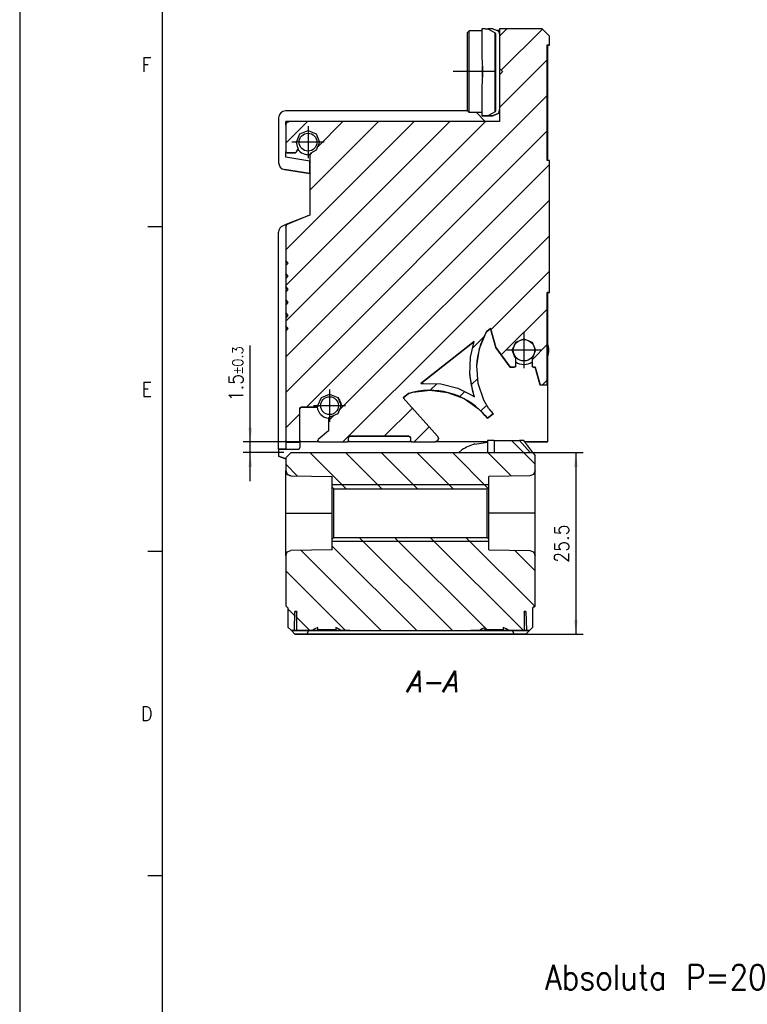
# Model space of a CAD drawing. Header units: millimetres. Extents: x -285 to 1870, y -280 to 203.
# Tile 2 of 32: x -285 to -183, y -93 to 45. Entities that reach past the tile are written whole.
import ezdxf

# ---------------------------------------------------------------- set-up
doc = ezdxf.new("R2010")
doc.units = ezdxf.units.MM
doc.linetypes.add('DOT_CENTER', pattern=[14, 12, -1, 0, -1])
doc.layers.add('1', color=7, linetype='Continuous')
doc.styles.add('CONVERTER_11', font='txt.shx', dxfattribs={"width": 0.9})
doc.styles.add('CONVERTER_14', font='txt.shx', dxfattribs={"width": 0.9, "oblique": 15})
doc.dimstyles.new('ME10_DIM_32', dxfattribs={"dimtxt": 2, "dimasz": 2, "dimexe": 1, "dimexo": 1, "dimgap": 1, "dimtad": 1, "dimdec": 1, "dimdsep": 46, "dimtxsty": 'CONVERTER_11', "dimsah": 1, "dimcen": 0.09, "dimclrd": 2, "dimclre": 2, "dimclrt": 2, "dimadec": 0, "dimazin": 0, "dimtfac": 1, "dimtdec": 4, "dimtix": 1, "dimtmove": 0, "dimatfit": 3, "dimfxl": 1, "dimtolj": 1, "dimtzin": 0, "dimarcsym": 0})
doc.dimstyles.new('ME10_DIM_33', dxfattribs={"dimtxt": 2, "dimasz": 2, "dimexe": 1, "dimexo": 1, "dimgap": 1, "dimtad": 1, "dimdsep": 46, "dimtxsty": 'CONVERTER_11', "dimsah": 1, "dimcen": 0.09, "dimclrd": 2, "dimclre": 2, "dimclrt": 2, "dimadec": 0, "dimazin": 0, "dimtol": 1, "dimtp": 0.3, "dimtm": 0.3, "dimtfac": 0.75, "dimtdec": 1, "dimtix": 1, "dimtmove": 0, "dimatfit": 3, "dimfxl": 1, "dimtolj": 1, "dimtzin": 0, "dimarcsym": 0})
pattern_1 = [(-45, (0, 0), (2.5, 2.5), [])]

# ---------------------------------------------------------------- blocks, each defined once
blk = doc.blocks.new('Marco_a2', base_point=(304.21, -212.02))
at = {"layer": '1', "color": 7, "linetype": 'Continuous'}
blk.add_line((-264.79, 197.98), (-264.79, -212.02), dxfattribs=at)
at = {"layer": '1', "color": 2, "linetype": 'Continuous'}
for p, q in [((-284.79, 79.98), (-284.79, -217.02)), ((-264.79, 15.76), (-266.79, 15.76)), ((-264.79, -29.8), (-266.79, -29.8)), ((-264.79, -75.35), (-266.79, -75.35))]:
    blk.add_line(p, q, dxfattribs=at)
at = {"layer": '1', "color": 2, "char_height": 2, "attachment_point": 4, "line_spacing_factor": 1.20048, "style": 'CONVERTER_11'}
for s, insert in [('F', (-267.69, 38.54)), ('E', (-267.69, -7.02)), ('D', (-267.78, -52.58))]:
    blk.add_mtext(s, dxfattribs=dict(at, insert=insert))
blk = doc.blocks.new('Top', base_point=(304.21, -212.02))
blk.add_blockref('Marco_a2', (304.21, -212.02))
blk = doc.blocks.new('CABEZA__28', base_point=(-247.46, -41.42))
at = {"linetype": 'Continuous'}
h = blk.add_hatch(dxfattribs=at)
h.set_pattern_fill('_USER', color=3, scale=3.535534, angle=-45, pattern_type=0)
h.set_pattern_definition(pattern_1)
h.paths.add_polyline_path([(-218.2, -14.21), (-214.66, -14.21), (-213.15, -15.92), (-212.8, -15.92), (-212.46, -16.38), (-212.46, -18.44), (-212.68, -18.98), (-213.2, -19.19), (-218.96, -19.27), (-218.96, -20.77), (-219.21, -21.02), (-240.71, -21.02), (-240.96, -20.77), (-240.96, -19.27), (-246.72, -19.19), (-247.24, -18.98), (-247.46, -18.44), (-247.46, -16.67), (-246.71, -15.92), (-218.2, -15.92)])
h = blk.add_hatch(dxfattribs=at)
h.set_pattern_fill('_USER', color=3, scale=3.535534, angle=-45, pattern_type=0)
h.set_pattern_definition(pattern_1)
h.paths.add_polyline_path([(-219.88, -40.68), (-219.46, -40.47), (-219.46, -40.82), (-216.95, -40.82), (-216.95, -40.47), (-216.54, -40.68), (-216.13, -40.92), (-214.01, -40.92), (-214.01, -38.22), (-213.76, -38.22), (-213.69, -40.92), (-213.26, -40.92), (-212.76, -40.42), (-212.76, -37.72), (-212.46, -37.42), (-212.46, -30.4), (-212.68, -29.87), (-213.2, -29.65), (-218.96, -29.57), (-218.96, -28.07), (-219.21, -27.82), (-240.71, -27.82), (-240.96, -28.07), (-240.96, -29.57), (-246.72, -29.65), (-247.24, -29.87), (-247.46, -30.4), (-247.46, -37.42), (-247.16, -37.72), (-247.16, -40.42), (-246.66, -40.92), (-246.23, -40.92), (-246.16, -38.22), (-245.91, -38.22), (-245.91, -40.92), (-243.78, -40.92), (-243.38, -40.68), (-242.96, -40.47), (-242.96, -40.82), (-240.45, -40.82), (-240.45, -40.47), (-240.04, -40.68), (-239.63, -40.92), (-220.28, -40.92)])
at = {"color": 7, "linetype": 'Continuous'}
for p, q in [((-219.13, -14.21), (-219.13, -15.92)), ((-218.2, -14.21), (-218.2, -15.92)), ((-218.2, -14.21), (-214.66, -14.21)), ((-214.66, -14.21), (-213.15, -15.92)), ((-214.04, -14.21), (-214.66, -14.21)), ((-212.8, -15.92), (-214.04, -14.21)), ((-246.71, -15.92), (-247.46, -16.67)), ((-246.71, -15.92), (-218.2, -15.92)), ((-213.15, -15.92), (-212.8, -15.92)), ((-212.8, -15.92), (-212.46, -16.38)), ((-212.46, -18.44), (-212.46, -16.38)), ((-247.46, -16.67), (-247.46, -18.44)), ((-247.46, -24.42), (-247.46, -18.44)), ((-247.46, -18.44), (-247.24, -18.98)), ((-247.24, -18.98), (-247.46, -18.44)), ((-247.24, -18.98), (-246.72, -19.19)), ((-246.72, -19.19), (-247.24, -18.98)), ((-246.72, -19.19), (-240.96, -19.27)), ((-246.72, -19.19), (-240.96, -19.27)), ((-240.96, -20.77), (-240.96, -19.27)), ((-213.2, -19.19), (-218.96, -19.27)), ((-213.2, -19.19), (-218.96, -19.27)), ((-218.96, -20.77), (-218.96, -19.27)), ((-212.68, -18.98), (-213.2, -19.19)), ((-212.68, -18.98), (-213.2, -19.19)), ((-212.46, -18.44), (-212.68, -18.98)), ((-212.46, -18.44), (-212.68, -18.98)), ((-212.46, -24.42), (-212.46, -18.44)), ((-240.71, -21.02), (-240.96, -20.77)), ((-240.96, -28.07), (-240.96, -20.77)), ((-240.71, -27.82), (-240.71, -21.02)), ((-240.71, -21.02), (-219.21, -21.02)), ((-219.21, -21.02), (-218.96, -20.77)), ((-219.21, -27.82), (-219.21, -21.02)), ((-218.96, -28.07), (-218.96, -20.77)), ((-247.46, -24.42), (-246.72, -24.42)), ((-247.46, -30.4), (-247.46, -24.42)), ((-246.72, -24.42), (-240.96, -24.42)), ((-213.2, -24.42), (-218.96, -24.42)), ((-212.46, -24.42), (-213.2, -24.42)), ((-212.46, -30.4), (-212.46, -24.42)), ((-240.71, -27.82), (-240.96, -28.07)), ((-240.96, -29.57), (-240.96, -28.07)), ((-240.71, -27.82), (-219.21, -27.82)), ((-219.21, -27.82), (-218.96, -28.07)), ((-218.96, -29.57), (-218.96, -28.07)), ((-247.46, -30.4), (-247.24, -29.87)), ((-247.46, -30.4), (-247.46, -37.42)), ((-247.24, -29.87), (-246.72, -29.65)), ((-240.96, -29.57), (-246.72, -29.65)), ((-218.96, -29.57), (-213.2, -29.65)), ((-213.2, -29.65), (-212.68, -29.87)), ((-212.68, -29.87), (-212.46, -30.4)), ((-212.46, -37.42), (-212.46, -30.4)), ((-247.46, -37.42), (-247.16, -37.72)), ((-247.16, -37.72), (-247.46, -37.42)), ((-247.46, -37.42), (-247.16, -37.72)), ((-247.16, -37.72), (-247.46, -37.42)), ((-247.16, -37.72), (-247.16, -40.42)), ((-246.23, -40.92), (-246.16, -38.22)), ((-246.23, -40.92), (-246.16, -38.22)), ((-245.97, -38.22), (-246.16, -38.22)), ((-246.16, -38.22), (-246.16, -38.22)), ((-246.16, -38.22), (-245.91, -38.22)), ((-245.95, -38.57), (-245.99, -38.92)), ((-245.91, -38.22), (-245.97, -38.22)), ((-245.91, -38.27), (-245.95, -38.57)), ((-245.91, -40.92), (-245.91, -38.22)), ((-214.01, -38.22), (-214.01, -40.92)), ((-213.94, -38.22), (-214.01, -38.22)), ((-214.01, -38.22), (-213.76, -38.22)), ((-213.97, -38.57), (-214.01, -38.27)), ((-213.93, -38.92), (-213.97, -38.57)), ((-213.76, -38.22), (-213.94, -38.22)), ((-213.76, -38.22), (-213.76, -38.22)), ((-213.76, -38.22), (-213.69, -40.92)), ((-213.76, -38.22), (-213.69, -40.92)), ((-212.46, -37.42), (-212.76, -37.72)), ((-212.46, -37.42), (-212.76, -37.72)), ((-212.76, -37.72), (-212.46, -37.42)), ((-212.76, -37.72), (-212.46, -37.42)), ((-212.76, -40.42), (-212.76, -37.72)), ((-245.91, -38.92), (-245.99, -38.92)), ((-245.99, -38.92), (-245.91, -38.92)), ((-214.01, -38.92), (-213.93, -38.92)), ((-247.16, -40.42), (-247.16, -40.42)), ((-247.16, -40.42), (-246.66, -40.92)), ((-246.66, -40.92), (-247.16, -40.42)), ((-246.66, -40.92), (-246.23, -40.92)), ((-246.66, -40.92), (-246.16, -41.42)), ((-246.66, -40.92), (-246.16, -41.42)), ((-246.66, -40.92), (-246.66, -40.92)), ((-244.22, -40.92), (-246.66, -40.92)), ((-246.23, -40.92), (-243.38, -40.92)), ((-246.23, -40.92), (-246.23, -40.92)), ((-246.16, -41.42), (-244.51, -41.42)), ((-213.76, -41.42), (-246.16, -41.42)), ((-245.91, -40.92), (-243.78, -40.92)), ((-245.91, -40.92), (-245.91, -40.92)), ((-244.51, -41.42), (-244.22, -40.92)), ((-243.38, -40.68), (-243.78, -40.92)), ((-242.96, -40.47), (-243.38, -40.68)), ((-242.96, -40.82), (-242.96, -40.47)), ((-240.45, -40.82), (-242.96, -40.82)), ((-241.71, -40.92), (-239.63, -40.92)), ((-240.45, -40.47), (-240.45, -40.82)), ((-240.04, -40.68), (-240.45, -40.47)), ((-239.63, -40.92), (-240.04, -40.68)), ((-239.63, -40.92), (-220.28, -40.92)), ((-219.88, -40.68), (-220.28, -40.92)), ((-219.46, -40.47), (-219.88, -40.68)), ((-219.46, -40.82), (-219.46, -40.47)), ((-216.95, -40.82), (-219.46, -40.82)), ((-218.21, -40.92), (-216.13, -40.92)), ((-216.54, -40.68), (-216.95, -40.47)), ((-216.95, -40.47), (-216.95, -40.82)), ((-216.13, -40.92), (-216.54, -40.68)), ((-216.53, -40.92), (-213.69, -40.92)), ((-216.13, -40.92), (-214.01, -40.92)), ((-213.26, -40.92), (-215.69, -40.92)), ((-215.69, -40.92), (-215.41, -41.42)), ((-215.41, -41.42), (-213.76, -41.42)), ((-214.01, -40.92), (-214.01, -40.92)), ((-213.76, -41.42), (-213.26, -40.92)), ((-213.76, -41.42), (-213.26, -40.92)), ((-213.69, -40.92), (-213.69, -40.92)), ((-213.69, -40.92), (-213.26, -40.92)), ((-212.76, -40.42), (-213.26, -40.92)), ((-213.26, -40.92), (-212.76, -40.42)), ((-213.26, -40.92), (-213.26, -40.92)), ((-212.76, -40.42), (-212.76, -40.42))]:
    blk.add_line(p, q, dxfattribs=at)
for points, knots in [([(-218.2, -14.21), (-218.38, -14.21), (-218.69, -14.21), (-219, -14.21), (-219.13, -14.21)], [0, 0, 0, 0, 0.5416641, 0.9298079, 0.9298079, 0.9298079, 0.9298079]), ([(-245.91, -40.92), (-245.86, -40.92), (-245.76, -40.92), (-245.52, -40.92), (-245.15, -40.92), (-244.63, -40.92), (-244, -40.92), (-243.53, -40.92), (-243.29, -40.92)], [0, 0, 0, 0, 0.133957, 0.319313, 0.708311, 1.23432, 1.879507, 2.622001, 2.622001, 2.622001, 2.622001]), ([(-239.86, -41.42), (-239.89, -41.42), (-240, -41.42), (-240.26, -41.42), (-240.66, -41.42), (-241.19, -41.42), (-241.8, -41.42), (-242.46, -41.42), (-243.11, -41.42), (-243.73, -41.42), (-244.24, -41.42), (-244.68, -41.42), (-244.87, -41.42), (-245.11, -41.42), (-244.87, -41.42), (-244.68, -41.42), (-244.24, -41.42), (-243.73, -41.42), (-243.11, -41.42), (-242.46, -41.42), (-241.8, -41.42), (-241.19, -41.42), (-240.66, -41.42), (-240.26, -41.42), (-240, -41.42), (-239.89, -41.42), (-239.86, -41.42)], [0, 0, 0, 0, 0.088594, 0.348334, 0.761523, 1.3, 1.927071, 2.6, 3.272929, 3.9, 4.438477, 4.851666, 5.111406, 5.2, 5.288594, 5.548334, 5.961523, 6.5, 7.127071, 7.8, 8.472929, 9.1, 9.638477, 10.051666, 10.311407, 10.4, 10.4, 10.4, 10.4]), ([(-244.96, -40.92), (-244.92, -40.92), (-244.78, -40.92), (-244.46, -40.92), (-243.95, -40.92), (-243.3, -40.92), (-242.53, -40.92), (-241.71, -40.92), (-240.89, -40.92), (-240.12, -40.92), (-239.48, -40.92), (-238.93, -40.92), (-238.69, -40.92), (-238.4, -40.92), (-238.69, -40.92), (-238.93, -40.92), (-239.48, -40.92), (-240.12, -40.92), (-240.89, -40.92), (-241.71, -40.92), (-242.53, -40.92), (-243.3, -40.92), (-243.95, -40.92), (-244.46, -40.92), (-244.78, -40.92), (-244.92, -40.92), (-244.96, -40.92)], [0, 0, 0, 0, 0.110742, 0.435417, 0.951904, 1.625, 2.408838, 3.25, 4.091162, 4.875, 5.548096, 6.064583, 6.389258, 6.5, 6.610742, 6.935417, 7.451904, 8.125, 8.908838, 9.75, 10.591162, 11.375, 12.048096, 12.564583, 12.889258, 13, 13, 13, 13]), ([(-244.51, -41.42), (-242.96, -41.42), (-239.79, -41.42), (-234.94, -41.42), (-229.96, -41.42), (-224.97, -41.42), (-220.12, -41.42), (-216.95, -41.42), (-215.41, -41.42)], [0, 0, 0, 0, 4.624775, 9.518238, 14.54789, 19.577542, 24.471006, 29.09578, 29.09578, 29.09578, 29.09578]), ([(-243.78, -40.92), (-243.63, -40.92), (-243.3, -40.92), (-242.8, -40.92), (-242.26, -40.92), (-241.89, -40.92), (-241.71, -40.92)], [0, 0, 0, 0, 0.461686, 0.971482, 1.514173, 2.07356, 2.07356, 2.07356, 2.07356]), ([(-243.29, -40.92), (-241.87, -40.92), (-238.95, -40.92), (-234.51, -40.92), (-229.96, -40.92), (-225.41, -40.92), (-220.96, -40.92), (-218.05, -40.92), (-216.63, -40.92)], [0, 0, 0, 0, 4.261438, 8.739822, 13.327993, 17.916165, 22.394549, 26.655987, 26.655987, 26.655987, 26.655987]), ([(-242.96, -40.82), (-242.76, -40.82), (-242.34, -40.82), (-241.71, -40.82), (-241.07, -40.82), (-240.66, -40.82), (-240.45, -40.82)], [0, 0, 0, 0, 0.610559, 1.25586, 1.901161, 2.51172, 2.51172, 2.51172, 2.51172]), ([(-221.46, -40.92), (-221.42, -40.92), (-221.28, -40.92), (-220.96, -40.92), (-220.45, -40.92), (-219.8, -40.92), (-219.03, -40.92), (-218.21, -40.92), (-217.39, -40.92), (-216.62, -40.92), (-215.98, -40.92), (-215.43, -40.92), (-215.19, -40.92), (-214.9, -40.92), (-215.19, -40.92), (-215.43, -40.92), (-215.98, -40.92), (-216.62, -40.92), (-217.39, -40.92), (-218.21, -40.92), (-219.03, -40.92), (-219.8, -40.92), (-220.45, -40.92), (-220.96, -40.92), (-221.28, -40.92), (-221.42, -40.92), (-221.46, -40.92)], [0, 0, 0, 0, 0.110742, 0.435417, 0.951904, 1.625, 2.408838, 3.25, 4.091162, 4.875, 5.548096, 6.064583, 6.389258, 6.5, 6.610742, 6.935417, 7.451904, 8.125, 8.908838, 9.75, 10.591162, 11.375, 12.048096, 12.564583, 12.889258, 13, 13, 13, 13]), ([(-220.28, -40.92), (-220.13, -40.92), (-219.8, -40.92), (-219.3, -40.92), (-218.76, -40.92), (-218.39, -40.92), (-218.21, -40.92)], [0, 0, 0, 0, 0.461686, 0.971482, 1.514173, 2.07356, 2.07356, 2.07356, 2.07356]), ([(-214.86, -41.42), (-214.89, -41.42), (-215, -41.42), (-215.26, -41.42), (-215.66, -41.42), (-216.19, -41.42), (-216.8, -41.42), (-217.46, -41.42), (-218.11, -41.42), (-218.73, -41.42), (-219.24, -41.42), (-219.68, -41.42), (-219.87, -41.42), (-220.11, -41.42), (-219.87, -41.42), (-219.68, -41.42), (-219.24, -41.42), (-218.73, -41.42), (-218.11, -41.42), (-217.46, -41.42), (-216.8, -41.42), (-216.19, -41.42), (-215.66, -41.42), (-215.26, -41.42), (-215, -41.42), (-214.89, -41.42), (-214.86, -41.42)], [0, 0, 0, 0, 0.088594, 0.348334, 0.761523, 1.3, 1.927071, 2.6, 3.272929, 3.9, 4.438477, 4.851666, 5.111406, 5.2, 5.288594, 5.548334, 5.961523, 6.5, 7.127071, 7.8, 8.472929, 9.1, 9.638477, 10.051666, 10.311407, 10.4, 10.4, 10.4, 10.4]), ([(-219.46, -40.82), (-219.26, -40.82), (-218.84, -40.82), (-218.21, -40.82), (-217.57, -40.82), (-217.16, -40.82), (-216.95, -40.82)], [0, 0, 0, 0, 0.610559, 1.25586, 1.901161, 2.51172, 2.51172, 2.51172, 2.51172]), ([(-216.63, -40.92), (-216.38, -40.92), (-215.92, -40.92), (-215.28, -40.92), (-214.76, -40.92), (-214.4, -40.92), (-214.16, -40.92), (-214.05, -40.92), (-214.01, -40.92)], [0, 0, 0, 0, 0.742494, 1.387681, 1.91369, 2.302688, 2.488044, 2.622001, 2.622001, 2.622001, 2.622001])]:
    blk.add_open_spline(points, degree=3, knots=knots, dxfattribs=at)
at = {"layer": '1', "color": 30, "linetype": 'Continuous'}
for p, q in [((-218.96, -20.42), (-240.96, -20.42)), ((-218.96, -28.42), (-240.96, -28.42))]:
    blk.add_line(p, q, dxfattribs=at)
blk = doc.blocks.new('REGLA__29', base_point=(-248.46, -16.81))
at = {"linetype": 'Continuous'}
h = blk.add_hatch(dxfattribs=at)
h.set_pattern_fill('_USER', color=3, scale=3.535534, angle=45, pattern_type=0)
h.set_pattern_definition([(45, (0, 0), (-2.5, 2.5), [])])
h.paths.add_polyline_path([(-247.31, 30.43), (-247.46, 30.08), (-247.46, 26.38), (-247.4, 26.24), (-247.26, 26.18), (-246.17, 26.18), (-246.03, 26.24), (-246, 26.28), (-245.75, 26.7), (-245.73, 26.8), (-245.75, 26.9), (-245.95, 27.68), (-245.48, 28.83), (-244.33, 29.31), (-243.18, 28.83), (-242.7, 27.68), (-243.18, 26.53), (-243.93, 26.11), (-244.02, 26.06), (-244.06, 26), (-244.06, 17.45), (-247.14, 16.22), (-247.31, 16.11), (-247.46, 15.76), (-247.46, 11.03), (-247.19, 10.75), (-247.16, 10.68), (-247.19, 10.61), (-247.46, 10.34), (-247.46, 9.19), (-247.19, 8.92), (-247.16, 8.85), (-247.19, 8.78), (-247.46, 8.51), (-247.46, 7.36), (-247.19, 7.09), (-247.16, 7.02), (-247.19, 6.95), (-247.46, 6.68), (-247.46, 5.53), (-247.19, 5.26), (-247.16, 5.18), (-247.19, 5.11), (-247.46, 4.84), (-247.46, 3.69), (-247.19, 3.42), (-247.16, 3.35), (-247.19, 3.28), (-247.46, 3.01), (-247.46, 1.86), (-247.19, 1.59), (-247.16, 1.52), (-247.19, 1.45), (-247.46, 1.18), (-247.46, -14.22), (-247.4, -14.36), (-247.26, -14.42), (-245.66, -14.42), (-245.52, -14.36), (-245.46, -14.22), (-245.46, -9.72), (-245.4, -9.58), (-245.26, -9.52), (-243.14, -9.52), (-243, -9.46), (-242.94, -9.32), (-242.46, -8.17), (-241.31, -7.7), (-240.16, -8.17), (-239.69, -9.32), (-240.16, -10.47), (-241.29, -10.95), (-241.43, -11.01), (-241.46, -11.04), (-241.46, -12.87), (-242.89, -14.07), (-242.9, -14.08), (-242.96, -14.22), (-242.9, -14.36), (-242.76, -14.42), (-238.86, -14.42), (-238.72, -14.36), (-238.66, -14.22), (-238.66, -13.82), (-238.6, -13.68), (-238.46, -13.62), (-230.16, -13.62), (-230.02, -13.68), (-229.96, -13.82), (-229.96, -14.22), (-229.9, -14.36), (-229.76, -14.42), (-226.54, -14.42), (-226.18, -14.27), (-226.04, -13.92), (-226.17, -13.59), (-231, -8.21), (-230.24, -7.61), (-229.64, -7.45), (-227.19, -7.16), (-224.74, -7.46), (-222.43, -8.34), (-220.41, -9.75), (-219.74, -10.4), (-219.52, -10.72), (-219.48, -10.69), (-219.14, -11.1), (-218.36, -10.48), (-218.95, -9.78), (-219.66, -8.54), (-220.45, -6.21), (-220.66, -3.75), (-220.28, -1.31), (-219.32, 0.97), (-219.26, 1.07), (-218.73, 1.49), (-217.97, -1.16), (-215.96, -3.92), (-215.39, -3.92), (-215.24, -3.86), (-215.19, -3.72), (-215.19, -2.77), (-215.24, -2.63), (-215.66, -1.54), (-215.18, -0.39), (-214.04, 0.08), (-212.89, -0.39), (-212.41, -1.54), (-212.83, -2.63), (-212.89, -2.77), (-212.89, -3.72), (-212.83, -3.86), (-212.69, -3.92), (-212.47, -3.92), (-211.76, -6.42), (-210.76, -6.42), (-210.76, 6.58), (-210.46, 6.58), (-210.46, 25.08), (-210.76, 25.08), (-210.76, 41.33), (-210.46, 41.33), (-210.46, 42.58), (-211.46, 43.58), (-217.46, 43.58), (-217.46, 38.02), (-217.09, 37.65), (-217.06, 37.58), (-217.09, 37.51), (-217.46, 37.14), (-217.46, 30.58), (-246.96, 30.58)])
h.paths.add_polyline_path([(-225.69, -6.26), (-223.33, -6.85), (-221.16, -7.93), (-220.95, -8.07), (-221.2, -7.32), (-221.64, -4.93), (-221.55, -2.5), (-221.01, -0.31), (-228.49, -6.23), (-228.12, -6.19)], flags=16)
at = {"color": 7, "linetype": 'Continuous'}
for p, q in [((-221.71, 43.33), (-221.96, 43.08)), ((-221.96, 35.79), (-221.96, 43.08)), ((-219.96, 43.33), (-221.71, 43.33)), ((-221.71, 35.71), (-221.71, 43.33)), ((-219.96, 43.58), (-219.96, 40.41)), ((-219.46, 43.58), (-219.96, 43.58)), ((-219.46, 43.58), (-219.08, 43.58)), ((-218.46, 43.58), (-219.08, 43.58)), ((-219.08, 43.58), (-218.06, 43.04)), ((-218.36, 43.58), (-218.46, 43.58)), ((-217.66, 43.27), (-218.46, 43.58)), ((-218.36, 43.54), (-218.36, 43.58)), ((-218.03, 42.99), (-218.06, 43.04)), ((-218.06, 31.92), (-218.06, 43.04)), ((-217.96, 42.87), (-218.03, 42.99)), ((-217.96, 41.58), (-217.96, 42.87)), ((-217.46, 43.37), (-217.93, 43.37)), ((-217.66, 43.27), (-217.56, 43.16)), ((-217.56, 43.16), (-217.5, 43.02)), ((-217.5, 43.02), (-217.49, 42.99)), ((-217.49, 42.99), (-217.46, 42.68)), ((-217.46, 43.58), (-217.46, 38.02)), ((-211.46, 43.58), (-217.46, 43.58)), ((-210.46, 42.58), (-211.46, 43.58)), ((-217.96, 33.38), (-217.96, 41.58)), ((-210.46, 41.33), (-210.46, 42.58)), ((-219.96, 40.41), (-219.96, 40.31)), ((-219.96, 40.31), (-219.95, 39.97)), ((-210.76, 41.33), (-210.46, 41.33)), ((-210.76, 25.08), (-210.76, 41.33)), ((-210.46, 41.32), (-210.76, 41.32)), ((-210.76, 41.32), (-210.46, 41.32)), ((-210.66, 41.32), (-210.76, 41.32)), ((-210.46, 41.32), (-210.66, 41.32)), ((-210.66, 25.08), (-210.66, 41.32)), ((-210.46, 41.32), (-210.46, 41.33)), ((-219.95, 39.97), (-219.87, 38.52)), ((-219.87, 38.52), (-219.86, 38.33)), ((-219.86, 38.33), (-219.86, 36.82)), ((-219.86, 36.82), (-219.86, 38.33)), ((-217.46, 38.02), (-217.46, 37.14)), ((-217.46, 38.02), (-217.09, 37.65)), ((-217.09, 37.65), (-217.46, 38.02)), ((-217.46, 38.02), (-217.46, 38.02)), ((-217.46, 37.14), (-217.09, 37.51)), ((-217.09, 37.65), (-217.06, 37.58)), ((-217.06, 37.58), (-217.09, 37.51)), ((-219.87, 36.63), (-219.95, 35.18)), ((-219.86, 36.82), (-219.87, 36.63)), ((-217.46, 37.14), (-217.46, 30.58)), ((-221.96, 32.08), (-221.96, 35.79)), ((-221.71, 31.83), (-221.71, 35.71)), ((-219.95, 35.18), (-219.96, 34.84)), ((-219.96, 34.84), (-219.96, 34.74)), ((-219.96, 34.74), (-219.96, 31.38)), ((-217.96, 32.08), (-217.96, 33.38)), ((-221.96, 32.07), (-247.46, 32.07)), ((-221.71, 31.83), (-221.96, 32.08)), ((-219.96, 31.83), (-221.71, 31.83)), ((-219.46, 30.58), (-220.71, 31.83)), ((-218.06, 31.92), (-219.08, 31.38)), ((-218.06, 31.92), (-218.03, 31.96)), ((-218.03, 31.96), (-217.96, 32.08)), ((-217.56, 31.8), (-217.5, 31.94)), ((-217.5, 31.94), (-217.56, 31.8)), ((-217.5, 31.94), (-217.49, 31.96)), ((-217.49, 31.96), (-217.5, 31.94)), ((-217.49, 31.96), (-217.46, 32.27)), ((-217.46, 32.27), (-217.49, 31.96)), ((-248.46, 31.07), (-248.46, 24.82)), ((-247.46, 30.58), (-246.97, 30.57)), ((-246.97, 30.57), (-247.46, 30.58)), ((-247.46, 30.08), (-247.46, 30.58)), ((-247.46, 30.08), (-247.31, 30.43)), ((-247.31, 30.43), (-246.96, 30.58)), ((-217.46, 30.58), (-246.96, 30.58)), ((-219.72, 31.38), (-219.96, 31.38)), ((-219.96, 31.38), (-219.46, 31.38)), ((-219.96, 31.38), (-219.72, 31.38)), ((-219.46, 31.38), (-219.96, 31.38)), ((-219.08, 31.38), (-219.46, 31.38)), ((-219.08, 31.38), (-219.46, 31.38)), ((-218.46, 31.38), (-219.08, 31.38)), ((-219.06, 31.38), (-218.46, 31.38)), ((-218.46, 31.38), (-219.06, 31.38)), ((-218.46, 31.38), (-217.66, 31.69)), ((-217.66, 31.69), (-218.36, 31.41)), ((-218.36, 31.38), (-218.36, 31.41)), ((-217.66, 31.69), (-217.56, 31.8)), ((-217.56, 31.8), (-217.66, 31.69)), ((-247.46, 30.08), (-247.46, 26.38)), ((-245.48, 28.83), (-244.33, 29.31)), ((-244.33, 29.31), (-243.18, 28.83)), ((-245.95, 27.68), (-245.48, 28.83)), ((-245.75, 26.9), (-245.95, 27.68)), ((-243.18, 28.83), (-242.7, 27.68)), ((-242.7, 27.68), (-243.18, 26.53)), ((-247.4, 26.24), (-247.46, 26.38)), ((-247.46, 25.59), (-247.46, 26.37)), ((-246, 26.28), (-246.03, 26.24)), ((-246, 26.28), (-245.75, 26.7)), ((-245.77, 26.67), (-246, 26.27)), ((-245.75, 26.7), (-245.77, 26.67)), ((-245.75, 26.9), (-245.73, 26.8)), ((-245.73, 26.8), (-245.75, 26.7)), ((-245.74, 26.74), (-245.75, 26.7)), ((-245.73, 26.79), (-245.74, 26.74)), ((-245.73, 26.8), (-245.73, 26.79)), ((-243.18, 26.53), (-243.93, 26.11)), ((-244.08, 25.03), (-247.46, 25.59)), ((-247.26, 26.18), (-247.4, 26.24)), ((-247.26, 26.18), (-246.17, 26.18)), ((-246.17, 26.17), (-247.26, 26.17)), ((-246.03, 26.24), (-246.17, 26.18)), ((-244.08, 23.26), (-244.08, 25.03)), ((-244.06, 26), (-244.02, 26.06)), ((-244.06, 26), (-244.06, 17.45)), ((-244.02, 26.06), (-243.93, 26.11)), ((-210.46, 25.08), (-210.76, 25.08)), ((-210.46, 6.58), (-210.46, 25.08)), ((-244.08, 23.26), (-247.62, 23.84)), ((-247.62, 23.84), (-244.08, 23.26)), ((-244.08, 23.26), (-244.08, 17.44)), ((-244.08, 17.44), (-247.46, 16.1)), ((-247.14, 16.22), (-244.06, 17.45)), ((-247.46, 16.1), (-247.83, 15.95)), ((-247.46, 15.76), (-247.31, 16.11)), ((-247.46, 16.1), (-247.46, 15.76)), ((-247.46, 15.76), (-247.46, 11.03)), ((-247.31, 16.11), (-247.14, 16.22)), ((-248.46, -15.42), (-248.46, 15.02)), ((-247.46, 11.03), (-247.19, 10.75)), ((-247.46, 11.03), (-247.46, 11.02)), ((-247.46, 11.02), (-247.46, 10.34)), ((-247.19, 10.75), (-247.46, 11.02)), ((-247.19, 10.61), (-247.46, 10.34)), ((-247.46, 10.34), (-247.46, 9.19)), ((-247.19, 10.75), (-247.16, 10.68)), ((-247.19, 10.75), (-247.16, 10.68)), ((-247.16, 10.68), (-247.19, 10.61)), ((-247.19, 8.92), (-247.46, 9.19)), ((-247.46, 9.19), (-247.19, 8.92)), ((-247.46, 9.19), (-247.46, 9.19)), ((-247.46, 9.19), (-247.46, 8.51)), ((-247.19, 8.78), (-247.46, 8.51)), ((-247.46, 8.51), (-247.46, 7.36)), ((-247.19, 8.92), (-247.16, 8.85)), ((-247.19, 8.92), (-247.16, 8.85)), ((-247.16, 8.85), (-247.19, 8.78)), ((-247.46, 7.36), (-247.19, 7.09)), ((-247.46, 7.35), (-247.46, 7.36)), ((-247.19, 7.08), (-247.46, 7.35)), ((-247.46, 7.35), (-247.46, 6.68)), ((-247.19, 6.95), (-247.46, 6.68)), ((-247.19, 7.09), (-247.16, 7.02)), ((-247.19, 7.08), (-247.16, 7.02)), ((-247.16, 7.02), (-247.19, 6.95)), ((-247.46, 6.68), (-247.46, 5.53)), ((-210.76, -6.42), (-210.76, 6.58)), ((-210.76, 6.58), (-210.46, 6.58)), ((-210.66, 6.57), (-210.76, 6.57)), ((-210.46, 6.57), (-210.66, 6.57)), ((-210.66, -14.42), (-210.66, 6.57)), ((-210.46, 6.57), (-210.46, 6.58)), ((-247.46, 5.53), (-247.19, 5.26)), ((-247.46, 5.53), (-247.46, 5.52)), ((-247.46, 5.52), (-247.46, 4.84)), ((-247.19, 5.25), (-247.46, 5.52)), ((-247.19, 5.11), (-247.46, 4.84)), ((-247.46, 4.84), (-247.46, 3.69)), ((-247.19, 5.26), (-247.16, 5.18)), ((-247.19, 5.25), (-247.16, 5.18)), ((-247.16, 5.18), (-247.19, 5.11)), ((-247.46, 3.69), (-247.19, 3.42)), ((-247.46, 3.69), (-247.46, 3.01)), ((-247.19, 3.42), (-247.46, 3.69)), ((-247.46, 3.69), (-247.46, 3.69)), ((-247.19, 3.28), (-247.46, 3.01)), ((-247.46, 3.01), (-247.46, 1.86)), ((-247.19, 3.42), (-247.16, 3.35)), ((-247.19, 3.42), (-247.16, 3.35)), ((-247.16, 3.35), (-247.19, 3.28)), ((-247.46, 1.86), (-247.46, 1.86)), ((-247.46, 1.86), (-247.46, 1.18)), ((-247.46, 1.86), (-247.19, 1.59)), ((-247.19, 1.58), (-247.46, 1.86)), ((-247.19, 1.45), (-247.46, 1.18)), ((-247.19, 1.59), (-247.16, 1.52)), ((-247.19, 1.58), (-247.16, 1.52)), ((-247.16, 1.52), (-247.19, 1.45)), ((-219.26, 1.07), (-218.73, 1.49)), ((-218.73, 1.49), (-219.26, 1.07)), ((-218.73, 1.49), (-217.97, -1.16)), ((-217.97, -1.17), (-218.73, 1.49)), ((-218.73, 1.49), (-218.73, 1.49)), ((-247.46, 1.18), (-247.46, -14.22)), ((-220.28, -1.31), (-219.32, 0.97)), ((-219.32, 0.97), (-219.26, 1.07)), ((-219.26, 1.07), (-219.26, 1.07)), ((-215.18, -0.39), (-214.04, 0.08)), ((-214.04, 0.08), (-212.89, -0.39)), ((-228.49, -6.23), (-221.01, -0.31)), ((-221.01, -0.31), (-228.49, -6.23)), ((-221.55, -2.5), (-221.01, -0.31)), ((-220.66, -3.75), (-220.28, -1.31)), ((-217.97, -1.16), (-215.96, -3.92)), ((-217.97, -1.16), (-217.97, -1.17)), ((-215.96, -3.93), (-217.97, -1.17)), ((-215.66, -1.54), (-215.18, -0.39)), ((-212.89, -0.39), (-212.41, -1.54)), ((-221.64, -4.93), (-221.55, -2.5)), ((-215.24, -2.63), (-215.66, -1.54)), ((-215.24, -2.63), (-215.19, -2.77)), ((-212.89, -2.77), (-212.83, -2.63)), ((-212.41, -1.54), (-212.83, -2.63)), ((-220.45, -6.21), (-220.66, -3.75)), ((-215.96, -3.92), (-215.39, -3.92)), ((-215.96, -3.92), (-215.96, -3.93)), ((-215.39, -3.93), (-215.96, -3.93)), ((-215.24, -3.86), (-215.39, -3.92)), ((-215.19, -3.72), (-215.24, -3.86)), ((-215.19, -3.72), (-215.19, -2.77)), ((-215.19, -3.73), (-215.19, -3.72)), ((-212.89, -2.77), (-212.89, -3.72)), ((-212.89, -3.73), (-212.89, -3.72)), ((-212.83, -3.86), (-212.89, -3.72)), ((-212.69, -3.92), (-212.83, -3.86)), ((-212.69, -3.92), (-212.47, -3.92)), ((-212.47, -3.93), (-212.69, -3.93)), ((-212.47, -3.92), (-212.47, -3.93)), ((-212.47, -3.92), (-211.76, -6.42)), ((-211.76, -6.43), (-212.47, -3.93)), ((-221.2, -7.32), (-221.64, -4.93)), ((-228.49, -6.23), (-228.12, -6.19)), ((-228.12, -6.19), (-225.69, -6.26)), ((-225.69, -6.26), (-223.33, -6.85)), ((-223.33, -6.85), (-221.16, -7.93)), ((-219.66, -8.54), (-220.45, -6.21)), ((-211.76, -6.42), (-211.76, -6.43)), ((-211.76, -6.42), (-210.76, -6.42)), ((-210.76, -6.43), (-211.76, -6.43)), ((-210.76, -6.43), (-210.76, -6.42)), ((-242.94, -9.32), (-242.46, -8.17)), ((-242.46, -8.17), (-241.31, -7.7)), ((-241.31, -7.7), (-240.16, -8.17)), ((-240.17, -8.17), (-239.89, -8.55)), ((-240.16, -8.17), (-239.69, -9.32)), ((-230.24, -7.61), (-231, -8.21)), ((-231, -8.22), (-230.24, -7.62)), ((-226.17, -13.59), (-231, -8.21)), ((-230.24, -7.61), (-229.64, -7.45)), ((-230.24, -7.62), (-230.24, -7.61)), ((-229.64, -7.45), (-227.19, -7.16)), ((-227.19, -7.16), (-224.74, -7.46)), ((-224.74, -7.46), (-222.43, -8.34)), ((-220.95, -8.07), (-221.2, -7.32)), ((-220.95, -8.07), (-221.2, -7.32)), ((-221.16, -7.93), (-220.95, -8.07)), ((-245.46, -9.72), (-245.4, -9.58)), ((-245.4, -9.58), (-245.26, -9.52)), ((-245.26, -9.52), (-243.14, -9.52)), ((-243.14, -9.53), (-245.26, -9.53)), ((-243, -9.46), (-243.14, -9.52)), ((-243.14, -9.53), (-243.06, -9.51)), ((-243.01, -9.49), (-243.06, -9.51)), ((-243, -9.47), (-243.01, -9.49)), ((-242.94, -9.32), (-243, -9.46)), ((-242.98, -9.45), (-243, -9.47)), ((-242.96, -9.42), (-242.98, -9.45)), ((-242.94, -9.38), (-242.96, -9.42)), ((-242.94, -9.33), (-242.94, -9.35)), ((-242.94, -9.35), (-242.94, -9.38)), ((-239.69, -9.32), (-240.16, -10.47)), ((-239.89, -8.55), (-239.74, -8.94)), ((-239.74, -8.94), (-239.69, -9.3)), ((-222.43, -8.34), (-220.41, -9.75)), ((-218.95, -9.78), (-219.66, -8.54)), ((-245.46, -14.22), (-245.46, -9.72)), ((-241.46, -11.04), (-241.43, -11.01)), ((-241.46, -11.04), (-241.46, -12.87)), ((-241.43, -11.01), (-241.29, -10.95)), ((-240.16, -10.47), (-241.29, -10.95)), ((-220.41, -9.75), (-219.74, -10.4)), ((-219.74, -10.4), (-219.74, -10.41)), ((-219.52, -10.72), (-219.74, -10.4)), ((-219.52, -10.72), (-219.74, -10.41)), ((-219.48, -10.69), (-219.52, -10.72)), ((-219.52, -10.72), (-219.48, -10.69)), ((-219.52, -10.72), (-219.52, -10.72)), ((-219.14, -11.1), (-219.48, -10.69)), ((-219.48, -10.69), (-219.14, -11.1)), ((-219.48, -10.69), (-219.48, -10.69)), ((-218.36, -10.48), (-219.14, -11.1)), ((-219.14, -11.1), (-218.36, -10.49)), ((-218.95, -9.78), (-218.36, -10.48)), ((-218.36, -10.48), (-218.36, -10.49)), ((-219.14, -11.1), (-219.14, -11.1)), ((-241.46, -12.87), (-242.89, -14.07)), ((-238.66, -13.82), (-238.6, -13.68)), ((-238.66, -14.22), (-238.66, -13.82)), ((-238.6, -13.68), (-238.46, -13.62)), ((-238.46, -13.62), (-230.16, -13.62)), ((-230.16, -13.63), (-238.46, -13.63)), ((-230.16, -13.62), (-230.02, -13.68)), ((-230.02, -13.68), (-229.96, -13.82)), ((-229.96, -13.82), (-229.96, -14.22)), ((-226.17, -13.59), (-226.04, -13.92)), ((-247.4, -14.36), (-247.46, -14.22)), ((-247.46, -14.23), (-247.46, -15.42)), ((-247.26, -14.42), (-247.4, -14.36)), ((-245.66, -14.42), (-247.26, -14.42)), ((-247.26, -14.43), (-245.66, -14.43)), ((-245.52, -14.36), (-245.66, -14.42)), ((-245.46, -14.22), (-245.52, -14.36)), ((-245.46, -14.23), (-245.46, -14.22)), ((-242.8, -14.42), (-245.46, -14.42)), ((-245.46, -14.42), (-245.46, -15.22)), ((-242.79, -14.42), (-245.46, -14.42)), ((-242.96, -14.22), (-242.9, -14.08)), ((-242.9, -14.36), (-242.96, -14.22)), ((-242.9, -14.08), (-242.89, -14.07)), ((-242.76, -14.42), (-242.9, -14.36)), ((-242.8, -14.42), (-242.76, -14.43)), ((-242.76, -14.42), (-238.86, -14.42)), ((-238.86, -14.43), (-242.76, -14.43)), ((-238.72, -14.36), (-238.86, -14.42)), ((-238.86, -14.43), (-238.82, -14.42)), ((-229.79, -14.42), (-238.83, -14.42)), ((-229.8, -14.42), (-238.82, -14.42)), ((-238.66, -14.22), (-238.72, -14.36)), ((-238.66, -14.23), (-238.66, -14.22)), ((-229.9, -14.36), (-229.96, -14.22)), ((-229.96, -14.23), (-229.96, -14.22)), ((-229.76, -14.42), (-229.9, -14.36)), ((-229.8, -14.42), (-229.76, -14.43)), ((-229.76, -14.42), (-226.54, -14.42)), ((-226.54, -14.43), (-229.76, -14.43)), ((-226.18, -14.27), (-226.54, -14.42)), ((-226.48, -14.42), (-226.54, -14.43)), ((-219.13, -14.42), (-226.49, -14.42)), ((-219.13, -14.42), (-226.48, -14.42)), ((-226.04, -13.92), (-226.18, -14.27)), ((-220.92, -14.71), (-219.13, -14.45)), ((-213.58, -14.42), (-213.88, -14.42)), ((-210.66, -14.42), (-213.88, -14.42)), ((-247.46, -15.42), (-248.46, -15.42)), ((-248.46, -15.42), (-248.46, -16.44)), ((-248.46, -15.42), (-245.66, -15.42)), ((-248.46, -16.44), (-248.24, -16.53)), ((-247.46, -16.79), (-248.46, -16.44)), ((-248.24, -16.53), (-247.46, -16.81)), ((-247.46, -15.42), (-245.66, -15.42)), ((-223.18, -15.92), (-222.73, -15.53))]:
    blk.add_line(p, q, dxfattribs=at)
for centre, radius in [((-244.33, 27.68), 1.25), ((-214.04, -1.54), 1.5), ((-241.31, -9.33), 1.25)]:
    blk.add_circle(centre, radius, dxfattribs=at)
for centre, radius, start, end in [((-247.46, 31.07), 1, 90, 180), ((-247.26, 26.37), 0.2, 180, 270), ((-246.17, 26.37), 0.2, 270, 330), ((-244.33, 27.68), 1.75, 214.8957, 278.7203), ((-247.46, 24.82), 1, 180, 260.7203), ((-247.46, 24.82), 1, 180, 260.7203), ((-247.46, 15.02), 1, 111.6875, 180), ((-210.43, -4.11), 10.24, 149.6434, 178), ((-214.04, -1.54), 3.5, 344.7768, 15.2232), ((-215.39, -3.73), 0.2, 270, 360), ((-214.04, -1.54), 2, 234.9004, 305.0996), ((-212.69, -3.73), 0.2, 180, 270), ((-210.43, -4.11), 11.24, 184.2067, 196.6205), ((-227.22, -17.4), 10.24, 43.0825, 107.1912), ((-245.26, -9.73), 0.2, 90, 180), ((-241.31, -9.33), 1.75, 185.9891, 265.2529), ((-238.46, -13.83), 0.2, 90, 180), ((-230.16, -13.83), 0.2, 0, 90), ((-247.26, -14.23), 0.2, 180, 270), ((-245.66, -14.23), 0.2, 270, 360), ((-242.76, -14.23), 0.2, 180.0005, 259.5152), ((-238.86, -14.23), 0.2, 280.4843, 360), ((-229.76, -14.23), 0.2, 180, 259.5157), ((-226.54, -13.93), 0.5, 276.6258, 0.0005), ((-218.94, -21.42), 7, 106.3636, 122.7272), ((-245.66, -15.22), 0.2, 270.0601, 0.0601), ((-245.66, -15.22), 0.2, 270.0601, 0.0601)]:
    blk.add_arc(centre, radius, start, end, dxfattribs=at)
for points, knots in [([(-219.27, 31.38), (-219.32, 31.38), (-219.38, 31.38), (-219.49, 31.38), (-219.21, 31.38), (-219.12, 31.38), (-219.06, 31.38)], [0, 0, 0, 0, 0.1609869, 0.1786033, 0.3056409, 0.5680932, 0.5680932, 0.5680932, 0.5680932]), ([(-219.06, 31.38), (-219.12, 31.38), (-219.21, 31.38), (-219.49, 31.38), (-219.38, 31.38), (-219.32, 31.38), (-219.27, 31.38)], [0, 0, 0, 0, 0.2624523, 0.3894899, 0.4071063, 0.5680932, 0.5680932, 0.5680932, 0.5680932]), ([(-218.36, 31.38), (-218.36, 31.38), (-218.37, 31.38), (-218.39, 31.38), (-218.43, 31.38), (-218.49, 31.38), (-218.55, 31.38), (-218.64, 31.38), (-218.74, 31.38), (-218.85, 31.38), (-218.98, 31.38), (-219.12, 31.38), (-219.22, 31.38), (-219.27, 31.38)], [0, 0, 0, 0, 0.0086573, 0.0324415, 0.0712655, 0.1250422, 0.1936845, 0.2771052, 0.3752172, 0.4879334, 0.6151666, 0.7568297, 0.9128356, 0.9128356, 0.9128356, 0.9128356]), ([(-219.27, 31.38), (-219.09, 31.38), (-218.79, 31.38), (-218.48, 31.38), (-218.36, 31.38)], [0, 0, 0, 0, 0.5292203, 0.9128354, 0.9128354, 0.9128354, 0.9128354]), ([(-213.58, -14.42), (-213.09, -14.42), (-212.12, -14.42), (-211.14, -14.42), (-210.66, -14.42)], [0, 0, 0, 0, 1.461494, 2.921792, 2.921792, 2.921792, 2.921792])]:
    blk.add_open_spline(points, degree=3, knots=knots, dxfattribs=at)
at = {"layer": '1', "color": 2, "linetype": 'DOT_CENTER'}
for p, q in [((-217.96, 37.58), (-223.96, 37.58)), ((-244.33, 29.93), (-244.33, 25.42)), ((-242.07, 27.68), (-246.58, 27.68)), ((-214.04, 0.96), (-214.04, -4.04)), ((-211.54, -1.54), (-216.54, -1.54)), ((-241.31, -7.07), (-241.31, -11.58)), ((-239.06, -9.33), (-243.57, -9.33))]:
    blk.add_line(p, q, dxfattribs=at)
blk = doc.blocks.new('Regla_G2_cm1240__30', base_point=(-248.46, -41.42))
for name, p in [('REGLA__29', (-248.46, -16.81)), ('CABEZA__28', (-247.46, -41.42))]:
    blk.add_blockref(name, p)
blk = doc.blocks.new('*D73')
at = {"layer": '1', "color": 2, "linetype": 'Continuous'}
for p, q in [((-245.71, -15.92), (-205.73, -15.92)), ((-206.73, -15.92), (-206.73, -41.42)), ((-243.51, -41.42), (-205.73, -41.42))]:
    blk.add_line(p, q, dxfattribs=at)
at = {"layer": '1', "color": 2}
for points in [[(-206.47, -17.92), (-207, -17.92), (-206.73, -15.92)], [(-207, -39.42), (-206.47, -39.42), (-206.73, -41.42)]]:
    blk.add_solid(points, dxfattribs=at)
at = {"layer": '1', "color": 2, "insert": (-207.73, -31.4), "char_height": 2, "attachment_point": 7, "rotation": 90, "line_spacing_factor": 0.60024, "style": 'CONVERTER_11'}
blk.add_mtext('\\C2;\\C2;25.5\\C2;', dxfattribs=at)
blk = doc.blocks.new('*D74')
at = {"layer": '1', "color": 2, "linetype": 'Continuous'}
for p, q in [((-252.44, -14.42), (-252.44, -0.88)), ((-246.66, -14.42), (-253.44, -14.42)), ((-252.44, -15.92), (-252.44, -14.42)), ((-247.71, -15.92), (-253.44, -15.92)), ((-252.44, -19.92), (-252.44, -15.92))]:
    blk.add_line(p, q, dxfattribs=at)
at = {"layer": '1', "color": 2}
for points in [[(-252.7, -12.42), (-252.17, -12.42), (-252.44, -14.42)], [(-252.17, -17.92), (-252.7, -17.92), (-252.44, -15.92)]]:
    blk.add_solid(points, dxfattribs=at)
at = {"layer": '1', "color": 2, "insert": (-253.44, -8.72), "char_height": 2, "attachment_point": 7, "rotation": 90, "line_spacing_factor": 0.60024, "style": 'CONVERTER_11'}
blk.add_mtext('\\C2;1.5\\C2;\\H1.5;{\\Fgdt;`}0.3', dxfattribs=at)
blk = doc.blocks.new('A__38', base_point=(17, 1))
at = {"layer": '1', "color": 2, "style": 'CONVERTER_11', "width": 0.9}
blk.add_text('Absoluta P=20', height=3.5, dxfattribs=at).set_placement((-211.063, -91.343))
blk = doc.blocks.new('A-A__31', base_point=(-228, 1))
blk.add_blockref('Regla_G2_cm1240__30', (-248.458, -41.424))
at = {"layer": '1', "color": 7, "insert": (-227.01, -46.569), "char_height": 3, "attachment_point": 2, "line_spacing_factor": 1.20048, "style": 'CONVERTER_14'}
blk.add_mtext('A-A', dxfattribs=at)
at = {"layer": '1'}
dim = blk.add_linear_dim(base=(-252.435, -15.92), p1=(-245.658, -14.42), p2=(-246.708, -15.92), angle=90, dimstyle='ME10_DIM_33', dxfattribs=at)
dim.commit()
dim.dimension.update_dxf_attribs({"geometry": '*D74', "text_midpoint": (-254.435, -4.802), "text_rotation": 90})
dim = blk.add_linear_dim(base=(-206.735, -15.92), p1=(-244.506, -41.423), p2=(-246.708, -15.92), angle=90, dimstyle='ME10_DIM_32', override={"dimpost": '<>'}, dxfattribs=at)
dim.commit()
dim.dimension.update_dxf_attribs({"geometry": '*D73', "text_midpoint": (-208.735, -28.672), "text_rotation": 90})

msp = doc.modelspace()

# ---------------------------------------------------------------- block references
for name, p in [('Top', (304.21, -212.02)), ('A__38', (17, 1)), ('A-A__31', (-228, 1))]:
    msp.add_blockref(name, p)

doc.saveas('drawing.dxf')
